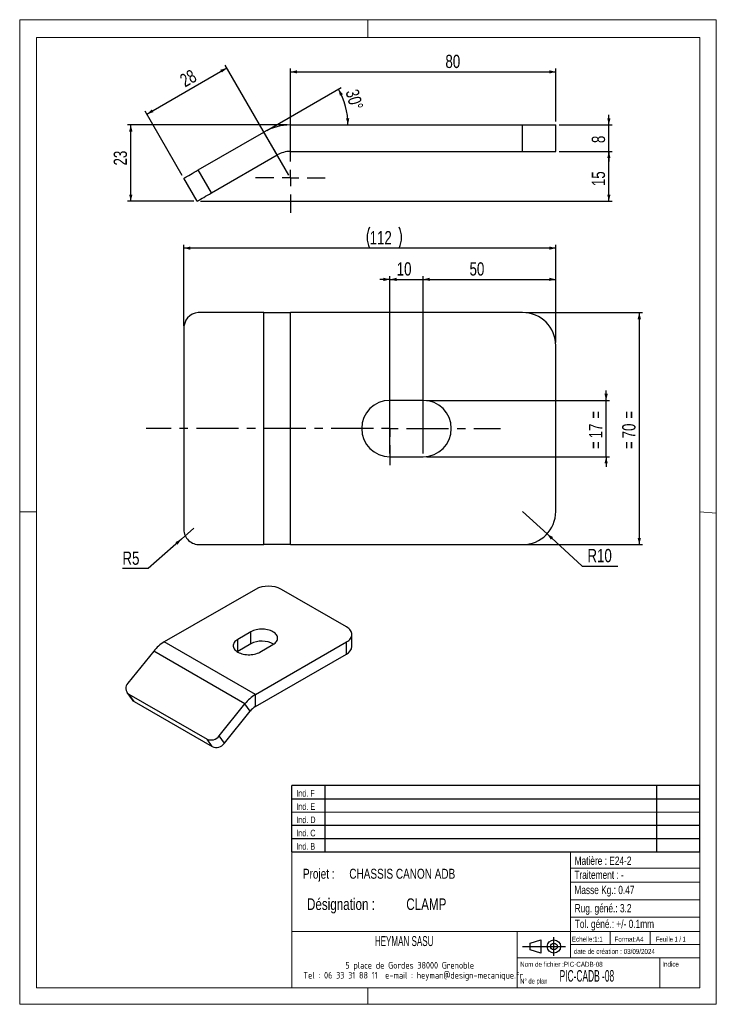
# Model space of a CAD drawing. Header units: millimetres. Extents: x 0 to 210, y 0 to 297.
import ezdxf

# ---------------------------------------------------------------- set-up
doc = ezdxf.new("R2010")
doc.units = ezdxf.units.MM
doc.linetypes.add('CENTERX2', pattern=[20.32, 12.7, -2.54, 2.54, -2.54])
for name, color, linetype in [('COTES', 1, 'Continuous'), ('NOTES', 6, 'Continuous'), ('TRAIT-MIXTES', 3, 'CENTERX2')]:
    doc.layers.add(name, color=color, linetype=linetype)
doc.layers.add('TRAIT-FORT', color=4, linetype='Continuous', lineweight=25)
doc.styles.add('SLDTEXTSTYLE0', font='TXT', dxfattribs={"width": 0.75})
doc.styles.add('SLDTEXTSTYLE1', font='TXT', dxfattribs={"width": 0.692308})
doc.styles.add('SLDTEXTSTYLE2', font='TXT', dxfattribs={"width": 0.7})
doc.styles.add('SLDTEXTSTYLE3', font='TXT', dxfattribs={"width": 0.54034})
doc.styles.add('SLDTEXTSTYLE4', font='ISOCP3', dxfattribs={"width": 0.96})
doc.styles.add('SLDTEXTSTYLE5', font='TXT', dxfattribs={"width": 0.605})
doc.dimstyles.new('SLDDIMSTYLE0', dxfattribs={"dimtxt": 4, "dimasz": 2, "dimexe": 0, "dimexo": 0.0625, "dimgap": 1, "dimtad": 1, "dimdec": 1, "dimrnd": 1e-09, "dimzin": 12, "dimdsep": 46, "dimtxsty": 'SLDTEXTSTYLE0', "dimsah": 1, "dimcen": 0.09, "dimadec": 0, "dimazin": 3, "dimtfac": 1, "dimtdec": 1, "dimtmove": 0, "dimatfit": 0, "dimfxl": 1, "dimfrac": 2, "dimtolj": 1, "dimtzin": 12, "dimarcsym": 0})
doc.dimstyles.new('SLDDIMSTYLE1', dxfattribs={"dimtxt": 4, "dimasz": 2, "dimexe": 0, "dimexo": 0.0625, "dimgap": 1, "dimtad": 1, "dimdec": 1, "dimrnd": 1e-09, "dimzin": 12, "dimdsep": 46, "dimtxsty": 'SLDTEXTSTYLE0', "dimsah": 1, "dimcen": 0.09, "dimadec": 0, "dimazin": 3, "dimtfac": 1, "dimtdec": 1, "dimtofl": 0, "dimtmove": 0, "dimatfit": 3, "dimfxl": 1, "dimfrac": 2, "dimtolj": 1, "dimtzin": 12, "dimarcsym": 0})
doc.dimstyles.new('SLDDIMSTYLE2', dxfattribs={"dimtxt": 4, "dimasz": 2, "dimexe": 0, "dimexo": 0.0625, "dimgap": 1, "dimtad": 1, "dimdec": 4, "dimzin": 12, "dimdsep": 46, "dimtxsty": 'SLDTEXTSTYLE0', "dimsah": 1, "dimcen": 0.09, "dimazin": 3, "dimtfac": 1, "dimtofl": 0, "dimtmove": 0, "dimatfit": 3, "dimfxl": 1, "dimfrac": 2, "dimtolj": 1, "dimtzin": 12, "dimarcsym": 0})
doc.dimstyles.new('SLDDIMSTYLE3', dxfattribs={"dimtxt": 4, "dimasz": 2, "dimexe": 0, "dimexo": 0.0625, "dimgap": 1, "dimtad": 1, "dimdec": 0, "dimrnd": 1e-09, "dimzin": 12, "dimdsep": 46, "dimtxsty": 'SLDTEXTSTYLE0', "dimsah": 1, "dimcen": 0.09, "dimadec": 0, "dimazin": 3, "dimtfac": 1, "dimtdec": 0, "dimtofl": 0, "dimtmove": 0, "dimatfit": 3, "dimfxl": 1, "dimfrac": 2, "dimtolj": 1, "dimtzin": 12, "dimarcsym": 0})
doc.dimstyles.new('SLDDIMSTYLE4', dxfattribs={"dimtxt": 4, "dimasz": 2, "dimexe": 0, "dimexo": 0.0625, "dimgap": 1, "dimtad": 0, "dimtih": 1, "dimtoh": 1, "dimdec": 1, "dimrnd": 1e-09, "dimzin": 12, "dimdsep": 46, "dimtxsty": 'SLDTEXTSTYLE0', "dimsah": 1, "dimcen": 0, "dimadec": 0, "dimazin": 3, "dimtfac": 1, "dimtdec": 1, "dimtofl": 0, "dimtmove": 0, "dimatfit": 3, "dimfxl": 1, "dimfrac": 2, "dimtolj": 1, "dimtzin": 12, "dimarcsym": 0})

# ---------------------------------------------------------------- blocks, each defined once
blk = doc.blocks.new('Bloc2')
for p, q in [((2.32, 3.8), (5.55, 4.8)), ((2.32, 1.8), (2.32, 3.8)), ((5.55, 4.8), (5.55, 0.8)), ((9.48, 0), (9.48, 5.6)), ((0, 2.8), (12.98, 2.8)), ((5.55, 0.8), (2.32, 1.8))]:
    blk.add_line(p, q)
for radius in [2, 1]:
    blk.add_circle((9.48, 2.8), radius)
blk = doc.blocks.new('TAB MODIFS')
for p, q in [((123, 20), (0, 20)), ((0, 0), (0, 20)), ((10, 20), (10, 0)), ((110, 20), (110, 0)), ((123, 0), (123, 20)), ((0, 16), (123, 16)), ((0, 8), (123, 8)), ((0, 4), (123, 4)), ((0, 0), (123, 0))]:
    blk.add_line(p, q)
at = {"color": 7, "linetype": 'Continuous', "lineweight": 18}
blk.add_line((0, 12), (123, 12), dxfattribs=at)
at = {"color": 7}
for tag in ['AUTOATTR0', 'AUTOATTR1', 'AUTOATTR2', 'AUTOATTR3', 'AUTOATTR4', 'AUTOATTR5', 'AUTOATTR6', 'AUTOATTR7', 'AUTOATTR8', 'AUTOATTR9']:
    blk.add_attdef(tag, (0, 0), '', height=1, dxfattribs=at)
at = {"layer": 'NOTES', "color": 211, "char_height": 2, "attachment_point": 1, "style": 'SLDTEXTSTYLE0'}
for s, insert in [('Ind. F', (1.36, 18.66)), ('Ind. E', (1.36, 14.66)), ('Ind. D', (1.36, 10.66)), ('Ind. C', (1.36, 6.66)), ('Ind. B', (1.36, 2.66))]:
    blk.add_mtext(s, dxfattribs=dict(at, insert=insert))
blk = doc.blocks.new('SW_NOTE_0')
at = {"layer": 'NOTES', "color": 0, "char_height": 3.5, "attachment_point": 1, "style": 'SLDTEXTSTYLE0'}
for s, insert in [('Désignation :', (0, 4.51)), ('CLAMP', (29.93, 4.51))]:
    blk.add_mtext(s, dxfattribs=dict(at, insert=insert))
blk = doc.blocks.new('SW_NOTE_1')
at = {"layer": 'NOTES', "color": 0, "char_height": 3, "attachment_point": 1, "style": 'SLDTEXTSTYLE0'}
for s, insert in [('Projet :', (0, 3.87)), ('CHASSIS CANON ADB', (13.98, 3.87))]:
    blk.add_mtext(s, dxfattribs=dict(at, insert=insert))
blk = doc.blocks.new('SW_NOTE_2')
at = {"layer": 'NOTES', "color": 0, "char_height": 2, "attachment_point": 2, "style": 'SLDTEXTSTYLE4'}
for s, insert in [('5 place de Gordes 38000 Grenoble', (20.94, 2.58)), ('Tel : 06 33 31 88 11  e-mail : heyman@design-mecanique.fr', (22, -0.42))]:
    blk.add_mtext(s, dxfattribs=dict(at, insert=insert))
blk = doc.blocks.new('_D')
at = {"layer": 'COTES', "color": 1, "transparency": 16777216}
for p, q in [((177.6, 265.26), (177.6, 268.26)), ((162.6, 265.26), (178.6, 265.26)), ((177.6, 257.26), (177.6, 265.26)), ((162.6, 257.26), (178.6, 257.26)), ((177.6, 257.26), (177.6, 254.26))]:
    blk.add_line(p, q, dxfattribs=at)
for points in [[(177.6, 265.26), (178.1, 267.26), (177.1, 267.26)], [(177.6, 257.26), (177.1, 255.26), (178.1, 255.26)]]:
    blk.add_solid(points, dxfattribs=at)
at = {"layer": 'COTES', "color": 1, "transparency": 16777216, "insert": (172.44, 259.78), "char_height": 4, "attachment_point": 1, "rotation": 90, "style": 'SLDTEXTSTYLE0'}
blk.add_mtext('8', dxfattribs=at)
blk = doc.blocks.new('_D_1')
at = {"layer": 'COTES', "color": 1, "transparency": 16777216}
for p, q in [((80.6, 265.26), (32.47, 265.26)), ((33.47, 242.26), (33.47, 265.26)), ((52.47, 242.26), (32.47, 242.26))]:
    blk.add_line(p, q, dxfattribs=at)
for points in [[(33.47, 265.26), (32.97, 263.26), (33.97, 263.26)], [(33.47, 242.26), (33.97, 244.26), (32.97, 244.26)]]:
    blk.add_solid(points, dxfattribs=at)
at = {"layer": 'COTES', "color": 1, "transparency": 16777216, "insert": (28.31, 253.02), "char_height": 4, "attachment_point": 1, "rotation": 90, "style": 'SLDTEXTSTYLE0'}
blk.add_mtext('23', dxfattribs=at)
blk = doc.blocks.new('_D_2')
at = {"layer": 'COTES', "color": 1, "transparency": 16777216}
blk.add_line((74.46, 263.62), (96.91, 276.58), dxfattribs=at)
blk.add_arc((77.31, 265.26), 21.64, 0, 30, dxfattribs=at)
for points in [[(96.05, 276.08), (96.52, 274.07), (97.41, 274.53)], [(98.95, 265.26), (99.35, 267.28), (98.35, 267.24)]]:
    blk.add_solid(points, dxfattribs=at)
at = {"layer": 'COTES', "color": 1, "transparency": 16777216, "insert": (102.02, 276.37), "char_height": 4, "attachment_point": 1, "rotation": 285.6699, "style": 'SLDTEXTSTYLE0'}
blk.add_mtext('30°', dxfattribs=at)
blk = doc.blocks.new('_D_3')
at = {"layer": 'COTES', "color": 1, "transparency": 16777216}
for p, q in [((162.6, 257.26), (178.6, 257.26)), ((177.6, 242.26), (177.6, 257.26)), ((54.47, 242.26), (178.6, 242.26))]:
    blk.add_line(p, q, dxfattribs=at)
for points in [[(177.6, 257.26), (177.1, 255.26), (178.1, 255.26)], [(177.6, 242.26), (178.1, 244.26), (177.1, 244.26)]]:
    blk.add_solid(points, dxfattribs=at)
at = {"layer": 'COTES', "color": 1, "transparency": 16777216, "insert": (172.44, 246.8), "char_height": 4, "attachment_point": 1, "rotation": 90, "style": 'SLDTEXTSTYLE0'}
blk.add_mtext('15', dxfattribs=at)
blk = doc.blocks.new('_D_4')
at = {"layer": 'COTES', "color": 1, "transparency": 16777216}
for p, q in [((81.6, 260.76), (81.6, 282.26)), ((161.6, 266.26), (161.6, 282.26)), ((81.6, 281.26), (161.6, 281.26))]:
    blk.add_line(p, q, dxfattribs=at)
for points in [[(81.6, 281.26), (83.6, 280.76), (83.6, 281.76)], [(161.6, 281.26), (159.6, 281.76), (159.6, 280.76)]]:
    blk.add_solid(points, dxfattribs=at)
at = {"layer": 'COTES', "color": 1, "transparency": 16777216, "insert": (128.32, 286.42), "char_height": 4, "attachment_point": 1, "style": 'SLDTEXTSTYLE0'}
blk.add_mtext('80', dxfattribs=at)
blk = doc.blocks.new('_D_5')
at = {"layer": 'COTES', "color": 1, "transparency": 16777216}
for p, q in [((38.31, 268.52), (62.43, 282.45)), ((81.1, 250.13), (61.93, 283.32)), ((48.97, 250.05), (37.81, 269.39))]:
    blk.add_line(p, q, dxfattribs=at)
for points in [[(62.43, 282.45), (60.45, 281.88), (60.95, 281.02)], [(38.31, 268.52), (40.29, 269.09), (39.79, 269.95)]]:
    blk.add_solid(points, dxfattribs=at)
at = {"layer": 'COTES', "color": 1, "transparency": 16777216, "insert": (47.83, 279.97), "char_height": 4, "attachment_point": 1, "rotation": 30, "style": 'SLDTEXTSTYLE0'}
blk.add_mtext('28', dxfattribs=at)
blk = doc.blocks.new('SW_CENTERMARKSYMBOL_0')
at = {"layer": 'TRAIT-MIXTES', "color": 0}
for p, q in [((0, 5), (0, 10.5)), ((-5, 0), (-10.5, 0)), ((0, 0), (-2.5, 0)), ((0, 0), (0, 2.5)), ((0, 0), (0, -2.5)), ((0, 0), (2.5, 0)), ((5, 0), (10.5, 0)), ((0, -5), (0, -10.5))]:
    blk.add_line(p, q, dxfattribs=at)
blk = doc.blocks.new('_D_6')
at = {"layer": 'COTES', "color": 1, "transparency": 16777216}
for p, q in [((176.77, 182.16), (176.77, 185.16)), ((122.6, 182.16), (177.77, 182.16)), ((176.77, 165.16), (176.77, 182.16)), ((122.6, 165.16), (177.77, 165.16)), ((176.77, 165.16), (176.77, 162.16))]:
    blk.add_line(p, q, dxfattribs=at)
for points in [[(176.77, 182.16), (177.27, 184.16), (176.27, 184.16)], [(176.77, 165.16), (176.27, 163.16), (177.27, 163.16)]]:
    blk.add_solid(points, dxfattribs=at)
at = {"layer": 'COTES', "color": 1, "transparency": 16777216, "char_height": 4, "attachment_point": 1, "rotation": 90, "style": 'SLDTEXTSTYLE0'}
for s, insert in [('=', (171.61, 176.62)), ('17', (171.61, 170.71)), ('=', (171.61, 167.47))]:
    blk.add_mtext(s, dxfattribs=dict(at, insert=insert))
blk = doc.blocks.new('_D_7')
at = {"layer": 'COTES', "color": 1, "transparency": 16777216}
for p, q in [((111.6, 218.66), (108.6, 218.66)), ((111.6, 166.16), (111.6, 219.66)), ((111.6, 218.66), (121.6, 218.66)), ((121.6, 166.16), (121.6, 219.66)), ((121.6, 218.66), (124.6, 218.66))]:
    blk.add_line(p, q, dxfattribs=at)
for points in [[(111.6, 218.66), (109.6, 219.16), (109.6, 218.16)], [(121.6, 218.66), (123.6, 218.16), (123.6, 219.16)]]:
    blk.add_solid(points, dxfattribs=at)
at = {"layer": 'COTES', "color": 1, "transparency": 16777216, "insert": (113.64, 223.82), "char_height": 4, "attachment_point": 1, "style": 'SLDTEXTSTYLE0'}
blk.add_mtext('10', dxfattribs=at)
blk = doc.blocks.new('_D_8')
at = {"layer": 'COTES', "color": 1, "transparency": 16777216}
for p, q in [((152.6, 208.66), (187.77, 208.66)), ((186.77, 208.66), (186.77, 138.66)), ((152.6, 138.66), (187.77, 138.66))]:
    blk.add_line(p, q, dxfattribs=at)
for points in [[(186.77, 208.66), (186.27, 206.66), (187.27, 206.66)], [(186.77, 138.66), (187.27, 140.66), (186.27, 140.66)]]:
    blk.add_solid(points, dxfattribs=at)
at = {"layer": 'COTES', "color": 1, "transparency": 16777216, "char_height": 4, "attachment_point": 1, "rotation": 90, "style": 'SLDTEXTSTYLE0'}
for s, insert in [('=', (181.61, 176.62)), ('70', (181.61, 170.71)), ('=', (181.61, 167.47))]:
    blk.add_mtext(s, dxfattribs=dict(at, insert=insert))
blk = doc.blocks.new('_D_9')
at = {"layer": 'COTES', "color": 1, "transparency": 16777216}
for p, q in [((151.6, 148.66), (158.96, 141.9)), ((158.96, 141.9), (169.54, 132.19)), ((169.54, 132.19), (180.28, 132.19))]:
    blk.add_line(p, q, dxfattribs=at)
blk.add_solid([(158.96, 141.9), (160.1, 140.18), (160.78, 140.92)], dxfattribs=at)
at = {"layer": 'COTES', "color": 1, "transparency": 16777216, "insert": (171.13, 137.35), "char_height": 4, "attachment_point": 1, "style": 'SLDTEXTSTYLE0'}
blk.add_mtext('R10', dxfattribs=at)
blk = doc.blocks.new('_D_10')
at = {"layer": 'COTES', "color": 1, "transparency": 16777216}
for p, q in [((52.46, 143.66), (48.73, 140.33)), ((48.73, 140.33), (38.73, 131.41)), ((38.73, 131.41), (30.95, 131.41))]:
    blk.add_line(p, q, dxfattribs=at)
blk.add_solid([(48.73, 140.33), (46.9, 139.37), (47.57, 138.63)], dxfattribs=at)
at = {"layer": 'COTES', "color": 1, "transparency": 16777216, "insert": (30.95, 136.57), "char_height": 4, "attachment_point": 1, "style": 'SLDTEXTSTYLE0'}
blk.add_mtext('R5', dxfattribs=at)
blk = doc.blocks.new('_D_11')
at = {"layer": 'COTES', "color": 1, "transparency": 16777216}
for p, q in [((111.6, 185.66), (111.6, 219.66)), ((111.6, 218.66), (161.6, 218.66)), ((161.6, 199.66), (161.6, 219.66))]:
    blk.add_line(p, q, dxfattribs=at)
for points in [[(111.6, 218.66), (113.6, 218.16), (113.6, 219.16)], [(161.6, 218.66), (159.6, 219.16), (159.6, 218.16)]]:
    blk.add_solid(points, dxfattribs=at)
at = {"layer": 'COTES', "color": 1, "transparency": 16777216, "insert": (135.59, 223.82), "char_height": 4, "attachment_point": 1, "rotation": 360, "style": 'SLDTEXTSTYLE0'}
blk.add_mtext('50', dxfattribs=at)
blk = doc.blocks.new('_D_12')
at = {"layer": 'COTES', "color": 1, "transparency": 16777216}
for p, q in [((49.47, 204.66), (49.47, 229.1)), ((161.6, 199.66), (161.6, 229.1)), ((161.6, 228.1), (49.47, 228.1))]:
    blk.add_line(p, q, dxfattribs=at)
for centre, start, end in [((111.82, 231.27), 153.4349, 206.5651), ((107.99, 231.27), 333.4349, 26.5651)]:
    blk.add_arc(centre, 7.1, start, end, dxfattribs=at)
for points in [[(49.47, 228.1), (51.47, 227.6), (51.47, 228.6)], [(161.6, 228.1), (159.6, 228.6), (159.6, 227.6)]]:
    blk.add_solid(points, dxfattribs=at)
at = {"layer": 'COTES', "color": 1, "transparency": 16777216, "insert": (105.47, 233.25), "char_height": 4, "attachment_point": 1, "rotation": 360, "style": 'SLDTEXTSTYLE0'}
blk.add_mtext('112', dxfattribs=at)
blk = doc.blocks.new('SW_CENTERMARKSYMBOL_1')
at = {"layer": 'TRAIT-MIXTES', "color": 0}
for p, q in [((0, 5), (0, 11)), ((0, 5), (0, 11)), ((-5, 0), (-73.52, 0)), ((-5, 0), (-11, 0)), ((0, 0), (-2.5, 0)), ((0, 0), (-2.5, 0)), ((0, 0), (0, 2.5)), ((0, 0), (0, 2.5)), ((0, 0), (0, -2.5)), ((0, 0), (2.5, 0)), ((0, 0), (0, -2.5)), ((0, 0), (2.5, 0)), ((5, 0), (11, 0)), ((5, 0), (33.35, 0)), ((0, -5), (0, -11)), ((0, -5), (0, -11))]:
    blk.add_line(p, q, dxfattribs=at)

msp = doc.modelspace()

# ---------------------------------------------------------------- linework, layer by layer
at = {"color": 7, "linetype": 'Continuous', "lineweight": 18}
for p, q in [((-0.01708, 297.00001), (209.98292, 297.00001)), ((-0.01708, 297.00001), (-0.01708, 0.00001)), ((104.98292, 297.00001), (104.98292, 291.62682)), ((209.98292, 297.00001), (209.98292, 0.00001)), ((5.00001, 291.62682), (205.00002, 291.62682)), ((5.00001, 291.62682), (5.00001, 148.50908)), ((205.00002, 291.62682), (204.99989, 5.00007)), ((-0.01708, 148.50908), (5.00001, 148.50908)), ((5.00001, 148.50908), (5.00001, 5.00007)), ((204.99996, 148.51843), (209.98292, 148.1054)), ((5.00001, 67.69225), (5.00001, 5.00007)), ((81.99989, 46.00007), (81.99989, 5.00007)), ((204.99989, 46.00007), (81.99989, 46.00007)), ((165.99989, 46.00007), (165.99989, 14.00007)), ((204.99989, 46.00007), (204.99989, 5.00007)), ((165.99989, 41.1141), (204.99989, 41.1141)), ((165.99989, 36.79806), (204.99989, 36.79806)), ((165.99989, 31.55305), (204.9999, 31.55305)), ((165.99989, 26.26487), (204.99989, 26.26487)), ((81.99989, 22.00007), (204.99989, 22.00007)), ((149.99989, 22.00007), (149.99989, 5.00007)), ((177.99989, 22.00007), (177.99989, 18.00007)), ((189.99989, 22.00007), (189.99989, 18.00007)), ((165.99989, 18.00007), (204.99989, 18.00007)), ((149.99989, 14.00007), (204.99989, 14.00007)), ((192.99989, 14.00007), (192.99989, 5.00007)), ((5.00001, 5.00007), (204.99989, 5.00007)), ((81.99989, 5.00007), (204.99989, 5.00007)), ((104.98292, 0.00001), (104.98292, 5.00007)), ((-0.01708, 0.00001), (209.98292, 0.00001))]:
    msp.add_line(p, q, dxfattribs=at)
at = {"layer": 'TRAIT-FORT', "color": 4, "linetype": 'Continuous', "lineweight": 25}
for p, q in [((81.59553, 257.26051), (81.59553, 265.26051)), ((81.59553, 265.26051), (151.59553, 265.26051)), ((151.59553, 257.26051), (151.59553, 265.26051)), ((151.59553, 265.26051), (161.59553, 265.26051)), ((161.59553, 257.26051), (161.59553, 265.26051)), ((53.8013, 251.68871), (73.59552, 263.11692)), ((77.59553, 256.18871), (73.59552, 263.11692)), ((57.8013, 244.76051), (77.59553, 256.18871)), ((81.59553, 257.26051), (151.59553, 257.26051)), ((151.59553, 257.26051), (161.59553, 257.26051)), ((57.8013, 244.76051), (53.8013, 251.68871)), ((53.47117, 242.26051), (49.47117, 249.18871)), ((73.59552, 208.66171), (53.8013, 208.66171)), ((73.59552, 138.66171), (73.59552, 208.66171)), ((73.59552, 208.66171), (81.59553, 208.66171)), ((151.59553, 208.66171), (81.59553, 208.66171)), ((81.59553, 138.66171), (81.59553, 208.66171)), ((49.47117, 203.66171), (49.47117, 143.66171)), ((161.59553, 148.66171), (161.59553, 198.66171)), ((121.59553, 182.16171), (111.59553, 182.16171)), ((111.59553, 165.16171), (121.59553, 165.16171)), ((53.8013, 138.66171), (73.59552, 138.66171)), ((81.59553, 138.66171), (73.59552, 138.66171)), ((81.59553, 138.66171), (151.59553, 138.66171)), ((71.03233, 125.16808), (43.53374, 109.29347)), ((98.53093, 113.82908), (78.88908, 125.16808)), ((69.6574, 112.355), (65.72903, 110.0872)), ((65.72903, 106.45813), (65.72903, 110.0872)), ((69.6574, 108.72593), (69.6574, 112.355)), ((100.15812, 107.9322), (100.15812, 111.56127)), ((71.03233, 93.41887), (43.53374, 109.29347)), ((69.6574, 108.72593), (65.72903, 106.45813)), ((71.03233, 93.41887), (98.53093, 109.29347)), ((72.40726, 106.23194), (76.33564, 108.49974)), ((98.53093, 105.6644), (98.53093, 109.29347)), ((40.39104, 106.50683), (32.61513, 96.83367)), ((67.88964, 90.63222), (40.39104, 106.50683)), ((65.72903, 106.45813), (65.544, 106.34504)), ((71.03233, 89.7898), (98.53093, 105.6644)), ((32.3067, 94.10251), (33.87805, 91.86676)), ((32.87828, 93.5837), (56.44851, 79.9769)), ((34.44963, 91.34795), (32.87828, 93.5837)), ((71.03233, 89.7898), (71.03233, 93.41887)), ((34.44963, 91.34795), (58.01986, 77.74115)), ((60.11373, 80.95907), (67.88964, 90.63222)), ((69.46099, 88.39648), (67.88964, 90.63222)), ((61.68508, 78.72332), (69.46099, 88.39648)), ((61.68508, 78.72332), (60.11373, 80.95907)), ((58.01986, 77.74115), (56.44851, 79.9769))]:
    msp.add_line(p, q, dxfattribs=at)
at = {"layer": 'TRAIT-FORT', "color": 4, "linetype": 'Continuous', "lineweight": 25, "flags": 128}
for points in [[(49.47117, 249.18871), (49.51524, 249.21416), (49.64657, 249.28998), (49.86248, 249.41463), (50.15856, 249.58558), (50.52881, 249.79934), (50.96566, 250.05156), (51.46026, 250.33711), (52.00249, 250.65018), (52.58136, 250.98438), (53.18506, 251.33293), (53.8013, 251.68871)], [(53.47117, 242.26051), (53.51525, 242.28596), (53.64657, 242.36178), (53.86247, 242.48643), (54.15856, 242.65738), (54.52881, 242.87114), (54.96567, 243.12336), (55.46025, 243.40891), (56.0025, 243.72197), (56.58136, 244.05618), (57.18505, 244.40472), (57.8013, 244.76051)], [(76.33564, 108.49974), (76.66638, 108.7118), (76.95691, 108.94264), (77.20405, 109.18976), (77.40509, 109.45043), (77.55784, 109.72181), (77.6606, 110.00092), (77.71227, 110.2847), (77.71227, 110.57005), (77.6606, 110.85383), (77.55784, 111.13294), (77.40509, 111.40431), (77.20405, 111.66499), (76.95691, 111.9121), (76.66638, 112.14295), (76.33564, 112.355), (75.96831, 112.54594), (75.56843, 112.71366), (75.14036, 112.85633), (74.68881, 112.97239), (74.21872, 113.06057), (73.73524, 113.11989), (73.24366, 113.14972), (72.74938, 113.14972), (72.2578, 113.11989), (71.77432, 113.06057), (71.30423, 112.97239), (70.85268, 112.85633), (70.42461, 112.71366), (70.02473, 112.54594), (69.6574, 112.355)], [(98.53093, 109.29347), (98.89706, 109.52668), (99.22184, 109.77948), (99.50212, 110.04943), (99.73522, 110.33395), (99.9189, 110.63029), (100.05137, 110.93559), (100.13136, 111.24692), (100.15812, 111.56127), (100.13136, 111.87563), (100.05137, 112.18696), (99.9189, 112.49226), (99.73522, 112.7886), (99.50212, 113.07312), (99.22184, 113.34307), (98.89706, 113.59587), (98.53093, 113.82908)], [(65.72903, 110.0872), (65.39829, 109.87515), (65.10776, 109.6443), (64.86062, 109.39719), (64.65957, 109.13651), (64.50683, 108.86514), (64.40406, 108.58603), (64.3524, 108.30225), (64.3524, 108.0169), (64.40406, 107.73312), (64.50683, 107.45401), (64.65957, 107.18263), (64.86062, 106.92196), (65.10776, 106.67484), (65.39829, 106.444), (65.72903, 106.23194), (66.09636, 106.04101), (66.49624, 105.87329), (66.9243, 105.73062), (67.37586, 105.61456), (67.84595, 105.52638), (68.32943, 105.46706), (68.82101, 105.43723), (69.31529, 105.43723), (69.80687, 105.46706), (70.29035, 105.52638), (70.76044, 105.61456), (71.21199, 105.73062), (71.64006, 105.87329), (72.03994, 106.04101), (72.40726, 106.23194)]]:
    msp.add_lwpolyline(points, dxfattribs=at)
at = {"layer": 'TRAIT-FORT', "color": 4, "linetype": 'Continuous', "lineweight": 25}
for centre, radius, start, end in [((81.59553, 249.26051), 16, 90, 120), ((81.59553, 249.26051), 8, 90, 120), ((54.19635, 203.94458), 4.73365, 94.7873353, 183.4258662), ((151.59553, 198.66171), 10, 360, 90), ((111.59553, 173.66171), 8.5, 90, 270), ((121.59553, 173.66171), 8.5, 270, 90), ((151.59553, 148.66171), 10, 270, 360), ((54.12794, 143.31959), 4.66932, 175.7981866, 265.9886119), ((74.96071, 117.58634), 8.53901, 62.6096843, 117.3903219), ((49.5112, 99.38682), 11.5703, 121.1059023, 142.0212586), ((72.98517, 102.36626), 7.1777, 60.4905845, 117.6213078), ((97.3778, 108.20946), 2.7941, 294.3746311, 354.3052198), ((34.05615, 95.31471), 2.09375, 133.491648, 235.7666524), ((77.0098, 83.51222), 11.5703, 121.1059023, 142.0212586), ((35.33025, 92.89241), 1.77788, 215.2325812, 240.3091584), ((74.02107, 84.83648), 5.78515, 121.1058959, 142.021265), ((57.66685, 82.76027), 3.03834, 246.3599287, 323.6423337), ((59.2382, 80.52452), 3.03834, 246.3598929, 323.6423695)]:
    msp.add_arc(centre, radius, start, end, dxfattribs=at)

# ---------------------------------------------------------------- block references
for name, p in [('TAB MODIFS', (81.99345, 45.98993)), ('Bloc2', (151.5598, 14.63436))]:
    msp.add_blockref(name, p)
at = {"layer": 'NOTES', "color": 211}
for name, p in [('SW_NOTE_1', (85.36713, 37.00908)), ('SW_NOTE_0', (86.5923, 27.44498)), ('SW_NOTE_2', (96.62542, 10.19141))]:
    msp.add_blockref(name, p, dxfattribs=at)
at = {"layer": 'TRAIT-MIXTES', "color": 3}
for name, p in [('SW_CENTERMARKSYMBOL_0', (81.59553, 249.26051)), ('SW_CENTERMARKSYMBOL_1', (111.59553, 173.66171))]:
    msp.add_blockref(name, p, dxfattribs=at)

# ---------------------------------------------------------------- texts
at = {"layer": 'NOTES', "color": 211}
for s, insert, char_height, attachment_point, style in [('Matière : E24-2', (167.26638, 44.55517), 2.5, 1, 'SLDTEXTSTYLE0'), ('Traitement : -', (167.1954, 40.31783), 2.5, 1, 'SLDTEXTSTYLE0'), ('Masse Kg.: 0.47', (167.1954, 35.75001), 2.5, 1, 'SLDTEXTSTYLE0'), ('Rug. géné.: 3.2', (167.28463, 30.23562), 2.5, 1, 'SLDTEXTSTYLE0'), ('Tol. géné.: +/- 0.1mm', (167.32348, 25.4994), 2.5, 1, 'SLDTEXTSTYLE0'), ('HEYMAN SASU', (115.8788, 20.57008), 3, 2, 'SLDTEXTSTYLE5'), ('Echelle:1:1', (166.45335, 20.40482), 1.5, 1, 'SLDTEXTSTYLE0'), ('Format:A4', (179.28917, 20.38022), 1.5, 1, 'SLDTEXTSTYLE0'), ('Feuille 1 / 1', (191.80627, 20.38405), 1.5, 1, 'SLDTEXTSTYLE1'), ('date de création : 03/09/2024', (167.00885, 16.69482), 1.5, 1, 'SLDTEXTSTYLE0'), ('Nom de fichier :PIC-CADB-08', (150.85229, 12.81543), 1.5, 1, 'SLDTEXTSTYLE0'), ('Indice', (193.69258, 12.86023), 1.5, 1, 'SLDTEXTSTYLE0'), ('PIC-CADB -08', (162.75595, 10.32954), 3.5, 1, 'SLDTEXTSTYLE3'), ('N° de plan', (150.87802, 7.76509), 1.5, 1, 'SLDTEXTSTYLE2')]:
    msp.add_mtext(s, dxfattribs=dict(at, insert=insert, char_height=char_height, attachment_point=attachment_point, style=style))

# ---------------------------------------------------------------- dimensions: what is measured, and where the dimension line sits
at = {"layer": 'COTES', "color": 1}
for base, p1, p2, dimstyle, picture, middle in [((161.59553, 281.26051), (81.59553, 259.76051), (161.59553, 265.26051), 'SLDDIMSTYLE1', '_D_4', (131.27992, 281.26051)), ((121.59553, 218.66171), (111.59553, 165.16171), (121.59553, 165.16171), 'SLDDIMSTYLE0', '_D_7', (116.59553, 218.66171))]:
    dim = msp.add_linear_dim(base=base, p1=p1, p2=p2, dimstyle=dimstyle, dxfattribs=at)
    dim.commit()
    dim.dimension.update_dxf_attribs({"geometry": picture, "text_midpoint": middle, "dimtype": 160})
for base, p1, p2, angle, dimstyle, picture, middle in [((62.43348, 282.45014), (49.47117, 249.18871), (81.59553, 249.26051), 30, 'SLDDIMSTYLE3', '_D_5', (52.97025, 276.98654)), ((177.59553, 265.26051), (161.59553, 257.26051), (161.59553, 265.26051), 90, 'SLDDIMSTYLE0', '_D', (177.59553, 261.26051)), ((33.47117, 265.26051), (53.47117, 242.26051), (81.59553, 265.26051), 90, 'SLDDIMSTYLE1', '_D_1', (33.47117, 255.97621)), ((177.59553, 257.26051), (53.47117, 242.26051), (161.59553, 257.26051), 90, 'SLDDIMSTYLE1', '_D_3', (177.59553, 249.76051)), ((161.59553, 218.66171), (111.59553, 184.66171), (161.59553, 198.66171), 360, 'SLDDIMSTYLE1', '_D_11', (138.54148, 218.66171))]:
    dim = msp.add_linear_dim(base=base, p1=p1, p2=p2, angle=angle, dimstyle=dimstyle, dxfattribs=at)
    dim.commit()
    dim.dimension.update_dxf_attribs({"geometry": picture, "text_midpoint": middle, "dimtype": 160})
dim = msp.add_angular_dim_2l(base=(98.20871, 270.86075), line1=((73.59553, 263.11692), (49.47117, 249.18871)), line2=((81.59553, 265.26051), (161.59553, 265.26051)), dimstyle='SLDDIMSTYLE2', dxfattribs=at)
dim.commit()
dim.dimension.update_dxf_attribs({"geometry": '_D_2', "text_midpoint": (98.14181, 271.10473), "dimtype": 162})
for base, p1, p2, angle, text, dimstyle, picture, middle in [((49.47117, 228.09629), (161.59553, 198.66171), (49.47117, 203.66171), 360, '(<>)', 'SLDDIMSTYLE3', '_D_12', (109.90246, 228.09629)), ((183.59553, 138.66171), (151.59553, 208.66171), (151.59553, 138.66171), 90, '=<>=', 'SLDDIMSTYLE1', '_D_8', (183.59553, 173.66171)), ((173.59553, 182.16171), (121.59553, 165.16171), (121.59553, 182.16171), 90, '=<>=', 'SLDDIMSTYLE0', '_D_6', (173.59553, 173.66171))]:
    dim = msp.add_linear_dim(base=base, p1=p1, p2=p2, angle=angle, text=text, dimstyle=dimstyle, dxfattribs=at)
    dim.commit()
    dim.dimension.update_dxf_attribs({"geometry": picture, "text_midpoint": middle, "dimtype": 160})
for center, mpoint, picture, middle in [((151.59553, 148.66171), (158.96341, 141.90048), '_D_9', (175.70582, 135.36669)), ((52.45593, 143.66171), (48.72532, 140.33267), '_D_10', (34.04235, 134.58563))]:
    dim = msp.add_radius_dim(center=center, mpoint=mpoint, dimstyle='SLDDIMSTYLE4', dxfattribs=at)
    dim.commit()
    dim.dimension.update_dxf_attribs({"geometry": picture, "text_midpoint": middle, "dimtype": 164})

doc.saveas('drawing.dxf')
